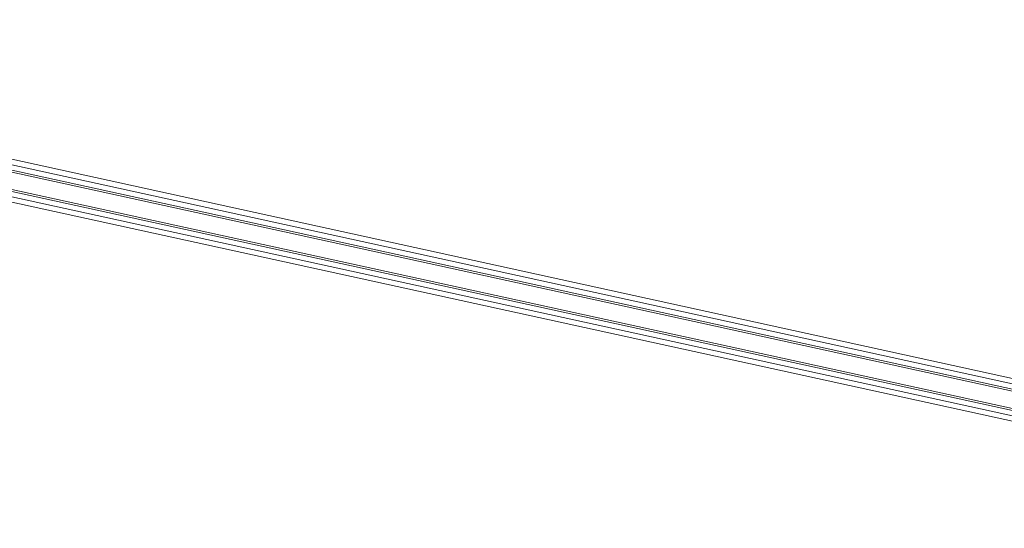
# Model space of a CAD drawing. Header units: metres. Extents: x 233012 to 233264, y 553571 to 554014.
# Tile 148 of 256: x 233194.13 to 233196.48, y 553807.51 to 553808.73. Entities that reach past the tile are written whole.
import ezdxf

# ---------------------------------------------------------------- set-up
doc = ezdxf.new("R2010")
doc.units = ezdxf.units.M
doc.layers.add('A-NL20_wanden', color=252, linetype='Continuous', lineweight=5)
doc.layers.add('A-NL22_binnenwanden', color=252, linetype='Continuous', lineweight=5)

msp = doc.modelspace()

# ---------------------------------------------------------------- linework, layer by layer
at = {"layer": 'A-NL20_wanden'}
for p, q in [((233192.2691, 553808.725), (233197.6742, 553807.5422)), ((233192.2532, 553808.7105), (233197.6705, 553807.5251)), ((233192.268, 553808.7201), (233197.6731, 553807.5373)), ((233192.5541, 553808.7035), (233197.6828, 553807.5813)), ((233197.6838, 553807.5861), (233192.5601, 553808.7073)), ((233197.6865, 553807.5983), (233192.575, 553808.7169))]:
    msp.add_line(p, q, dxfattribs=at)
at = {"layer": 'A-NL22_binnenwanden'}
for p, q in [((233197.6892, 553807.6106), (233192.5898, 553808.7264)), ((233192.2383, 553808.701), (233197.6678, 553807.5129))]:
    msp.add_line(p, q, dxfattribs=at)

doc.saveas('drawing.dxf')
